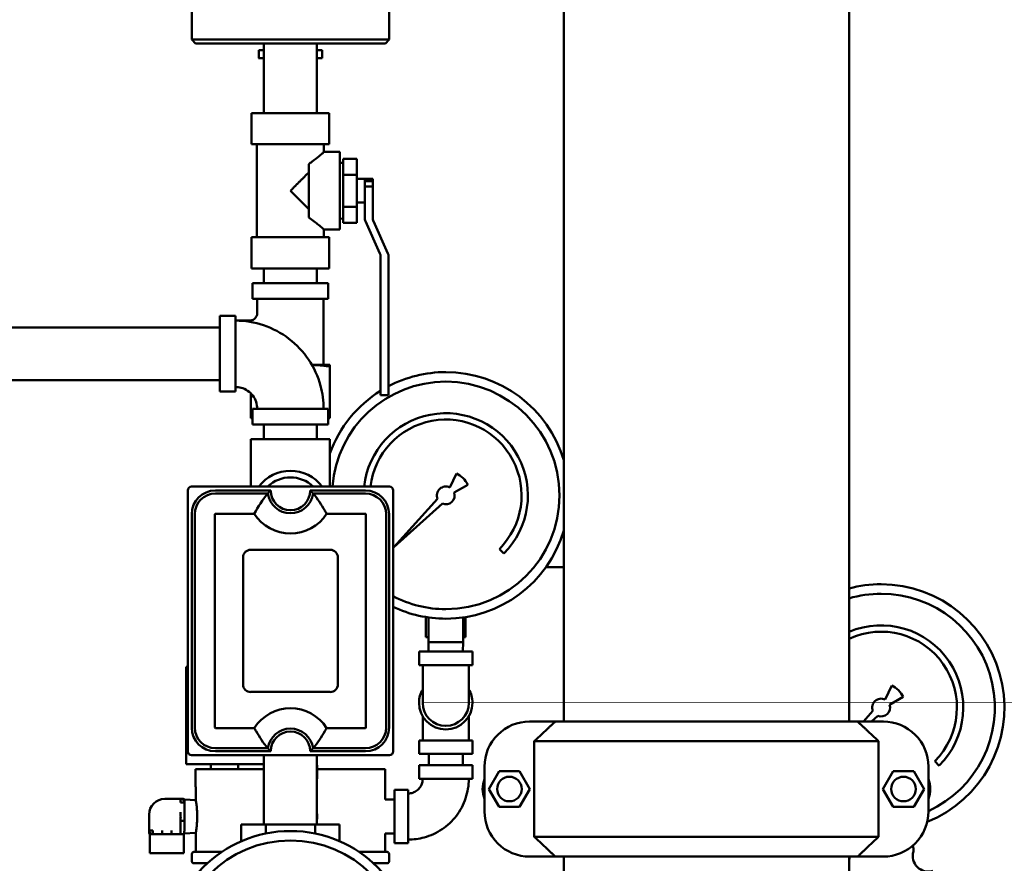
# Model space of a CAD drawing. Header units: inches. Extents: x 1 to 203, y 4 to 128.
# Tile 26 of 47: x 98 to 113, y 65 to 78. Entities that reach past the tile are written whole.
import ezdxf

# ---------------------------------------------------------------- set-up
doc = ezdxf.new("R2010")
doc.units = ezdxf.units.IN
doc.header["$LTSCALE"] = 6
doc.header["$MEASUREMENT"] = 0
doc.layers.add('Visible (ANSI)', color=7, linetype='Continuous', lineweight=50)

msp = doc.modelspace()

# ---------------------------------------------------------------- linework, layer by layer
at = {"layer": 'Visible (ANSI)'}
for p, q in [((106.301, 98.036), (106.301, 66.79)), ((110.801, 94.752), (110.801, 66.79)), ((100.43, 78.415), (100.43, 77.541)), ((103.545, 78.415), (103.545, 77.541)), ((103.545, 77.541), (100.43, 77.541)), ((100.49, 77.481), (100.43, 77.541)), ((103.485, 77.481), (103.545, 77.541)), ((100.49, 77.481), (103.485, 77.481)), ((101.487, 77.247), (101.487, 77.376)), ((101.487, 77.376), (101.569, 77.376)), ((101.569, 76.384), (101.569, 77.481)), ((102.406, 76.384), (102.406, 77.481)), ((102.406, 77.376), (102.488, 77.376)), ((102.488, 77.376), (102.488, 77.247)), ((101.486, 77.247), (101.487, 77.247)), ((101.569, 77.247), (101.487, 77.247)), ((102.488, 77.247), (102.406, 77.247)), ((102.488, 77.247), (102.49, 77.247)), ((101.376, 75.892), (101.376, 76.384)), ((102.599, 76.384), (101.376, 76.384)), ((102.599, 76.384), (102.599, 75.892)), ((101.376, 75.892), (102.599, 75.892)), ((101.458, 74.425), (101.458, 75.892)), ((102.517, 75.892), (102.517, 75.77)), ((102.517, 75.77), (102.769, 75.77)), ((102.769, 74.547), (102.769, 75.77)), ((102.817, 75.662), (102.817, 75.569)), ((102.817, 75.662), (103.036, 75.662)), ((103.036, 75.662), (103.036, 75.41)), ((102.277, 75.579), (102.277, 74.738)), ((102.817, 75.6), (102.769, 75.598)), ((102.817, 75.503), (102.817, 75.569)), ((102.817, 75.503), (102.817, 75.41)), ((103.036, 75.41), (102.817, 75.41)), ((102.817, 75.41), (102.817, 75.225)), ((103.036, 75.41), (103.036, 74.907)), ((103.161, 75.345), (103.036, 75.345)), ((103.161, 75.345), (103.286, 75.345)), ((103.161, 75.345), (103.161, 75.31)), ((103.286, 75.31), (103.286, 75.345)), ((102.817, 75.092), (102.817, 75.225)), ((103.286, 75.31), (103.161, 75.31)), ((103.161, 75.226), (103.161, 75.31)), ((103.161, 75.226), (103.286, 75.226)), ((103.161, 75.159), (103.161, 75.226)), ((103.286, 75.31), (103.286, 75.226)), ((103.286, 75.226), (103.286, 74.729)), ((102.817, 75.092), (102.817, 74.907)), ((103.161, 74.729), (103.161, 75.159)), ((103.036, 74.907), (102.817, 74.907)), ((102.817, 74.907), (102.817, 74.814)), ((103.161, 74.972), (103.036, 74.972)), ((103.036, 74.907), (103.036, 74.655)), ((102.769, 74.719), (102.817, 74.717)), ((102.817, 74.748), (102.817, 74.814)), ((102.817, 74.748), (102.817, 74.655)), ((103.036, 74.655), (102.817, 74.655)), ((103.4, 74.171), (103.171, 74.68)), ((103.296, 74.68), (103.524, 74.171)), ((101.376, 73.933), (101.376, 74.425)), ((102.599, 74.425), (101.376, 74.425)), ((102.769, 74.547), (102.517, 74.547)), ((102.517, 74.547), (102.517, 74.425)), ((102.599, 74.425), (102.599, 73.933)), ((103.41, 72.055), (103.41, 74.122)), ((103.535, 74.122), (103.535, 72.055)), ((101.376, 73.933), (102.599, 73.933)), ((101.569, 73.703), (101.569, 73.933)), ((102.406, 73.703), (102.406, 73.933)), ((101.391, 73.703), (102.584, 73.703)), ((101.391, 73.455), (101.391, 73.703)), ((102.584, 73.455), (102.584, 73.703)), ((102.584, 73.455), (101.391, 73.455)), ((101.465, 73.235), (101.465, 73.455)), ((102.511, 72.413), (102.511, 73.455)), ((100.872, 72.587), (100.872, 73.184)), ((101.12, 73.184), (100.872, 73.184)), ((101.12, 73.184), (101.12, 72.587)), ((101.34, 73.11), (101.12, 73.11)), ((100.872, 73.004), (96.872, 73.004)), ((100.872, 71.991), (100.872, 72.587)), ((101.12, 72.587), (101.12, 71.991)), ((102.611, 72.413), (102.326, 72.413)), ((102.611, 72.413), (102.611, 72.387)), ((102.611, 71.598), (102.611, 72.387)), ((100.872, 72.17), (96.872, 72.17)), ((101.12, 71.991), (100.872, 71.991)), ((101.365, 71.598), (101.365, 71.961)), ((103.41, 72.055), (103.41, 71.97)), ((103.41, 71.97), (103.41, 71.935)), ((103.535, 71.935), (103.41, 71.935)), ((103.535, 71.97), (103.535, 72.055)), ((103.535, 71.935), (103.535, 71.97)), ((101.988, 71.719), (101.391, 71.719)), ((101.391, 71.471), (101.391, 71.719)), ((102.584, 71.719), (101.988, 71.719)), ((102.584, 71.471), (102.584, 71.719)), ((101.365, 71.572), (101.365, 71.598)), ((101.365, 71.572), (101.391, 71.572)), ((101.391, 71.471), (101.988, 71.471)), ((101.569, 71.471), (101.569, 71.242)), ((101.988, 71.471), (102.584, 71.471)), ((102.406, 71.471), (102.406, 71.242)), ((102.584, 71.572), (102.611, 71.572)), ((102.611, 71.598), (102.611, 71.572)), ((101.365, 71.242), (101.988, 71.242)), ((101.365, 71.242), (101.365, 70.494)), ((101.988, 71.242), (102.611, 71.242)), ((102.611, 71.242), (102.611, 70.494)), ((104.502, 70.479), (104.606, 70.701)), ((100.368, 66.318), (100.368, 70.434)), ((103.548, 70.494), (100.428, 70.494)), ((100.804, 70.432), (101.676, 70.432)), ((100.804, 70.384), (101.632, 70.384)), ((102.299, 70.432), (103.171, 70.432)), ((102.343, 70.384), (103.171, 70.384)), ((103.607, 66.318), (103.607, 70.434)), ((104.785, 70.522), (104.57, 70.398)), ((103.621, 69.538), (104.309, 70.301)), ((104.385, 70.225), (103.621, 69.538)), ((101.417, 70.065), (100.804, 70.065)), ((103.171, 70.065), (102.558, 70.065)), ((100.43, 66.694), (100.43, 70.058)), ((100.478, 66.694), (100.478, 70.058)), ((100.797, 70.058), (100.797, 66.694)), ((103.178, 66.694), (103.178, 70.058)), ((103.498, 70.058), (103.498, 66.694)), ((103.545, 70.058), (103.545, 66.694)), ((106.292, 69.771), (106.301, 69.771)), ((101.36, 69.497), (102.616, 69.497)), ((105.354, 69.438), (105.284, 69.509)), ((101.24, 67.374), (101.24, 69.378)), ((102.735, 69.378), (102.735, 67.374)), ((106.018, 69.223), (106.301, 69.223)), ((104.126, 68.121), (104.126, 68.436)), ((104.164, 68.042), (104.164, 68.43)), ((104.712, 68.042), (104.712, 68.43)), ((104.749, 68.121), (104.749, 68.436)), ((104.126, 68.121), (104.164, 68.121)), ((104.438, 68.042), (104.164, 68.042)), ((104.168, 67.893), (104.164, 68.042)), ((104.712, 68.042), (104.438, 68.042)), ((104.707, 67.893), (104.712, 68.042)), ((104.712, 68.121), (104.749, 68.121)), ((104.017, 67.893), (104.858, 67.893)), ((104.017, 67.678), (104.017, 67.893)), ((104.858, 67.678), (104.858, 67.893)), ((100.368, 67.654), (100.344, 67.654)), ((100.344, 66.119), (100.344, 67.654)), ((104.858, 67.678), (104.017, 67.678)), ((111.371, 67.134), (111.474, 67.356)), ((102.616, 67.255), (101.36, 67.255)), ((111.654, 67.177), (111.439, 67.053)), ((111.027, 66.79), (111.178, 66.957)), ((104.074, 66.492), (104.074, 66.874)), ((104.802, 66.492), (104.802, 66.874)), ((111.254, 66.881), (111.153, 66.79)), ((100.804, 66.687), (101.417, 66.687)), ((102.558, 66.687), (103.171, 66.687)), ((106.167, 66.79), (105.76, 66.79)), ((106.167, 66.79), (110.935, 66.79)), ((111.342, 66.79), (110.935, 66.79)), ((104.438, 66.492), (104.017, 66.492)), ((104.017, 66.278), (104.017, 66.492)), ((104.858, 66.492), (104.438, 66.492)), ((104.858, 66.278), (104.858, 66.492)), ((101.632, 66.368), (100.804, 66.368)), ((103.171, 66.368), (102.343, 66.368)), ((105.834, 64.972), (105.834, 66.477)), ((111.268, 66.477), (105.834, 66.477)), ((111.268, 66.477), (111.268, 64.972)), ((100.428, 66.258), (103.548, 66.258)), ((101.676, 66.32), (100.804, 66.32)), ((101.569, 65.167), (101.569, 66.258)), ((103.171, 66.32), (102.299, 66.32)), ((102.406, 65.167), (102.406, 66.258)), ((104.017, 66.278), (104.438, 66.278)), ((104.169, 66.278), (104.169, 66.099)), ((104.438, 66.278), (104.858, 66.278)), ((104.707, 66.278), (104.707, 66.099)), ((100.344, 66.119), (101.569, 66.119)), ((101.567, 66.039), (100.492, 66.039)), ((100.492, 66.039), (100.492, 65.76)), ((100.733, 66.119), (100.733, 66.039)), ((101.162, 66.119), (101.162, 66.039)), ((101.569, 66.099), (101.567, 66.099)), ((101.567, 66.099), (101.567, 65.884)), ((102.408, 66.099), (102.406, 66.099)), ((102.408, 66.099), (102.408, 65.884)), ((103.482, 66.039), (102.408, 66.039)), ((103.482, 66.039), (103.482, 65.76)), ((104.438, 66.099), (104.017, 66.099)), ((104.017, 66.099), (104.017, 65.884)), ((104.858, 66.099), (104.438, 66.099)), ((104.858, 66.099), (104.858, 65.884)), ((105.05, 65.37), (105.05, 66.08)), ((112.052, 65.37), (112.052, 66.08)), ((112.223, 66.093), (112.152, 66.164)), ((101.567, 65.884), (101.569, 65.884)), ((102.406, 65.884), (102.408, 65.884)), ((104.017, 65.884), (104.438, 65.884)), ((104.438, 65.884), (104.858, 65.884)), ((105.279, 66.006), (105.117, 65.725)), ((105.604, 66.006), (105.279, 66.006)), ((105.767, 65.725), (105.604, 66.006)), ((111.335, 65.725), (111.497, 66.006)), ((111.497, 66.006), (111.822, 66.006)), ((111.822, 66.006), (111.985, 65.725)), ((100.493, 65.73), (100.493, 65.76)), ((100.493, 65.56), (100.493, 65.73)), ((103.483, 65.73), (103.483, 65.76)), ((103.483, 65.561), (103.483, 65.73)), ((103.631, 64.871), (103.631, 65.712)), ((103.845, 65.712), (103.631, 65.712)), ((103.845, 65.712), (103.845, 65.291)), ((105.117, 65.725), (105.279, 65.443)), ((105.604, 65.443), (105.767, 65.725)), ((111.497, 65.443), (111.335, 65.725)), ((111.985, 65.725), (111.822, 65.443)), ((100.006, 65.57), (100.255, 65.57)), ((100.255, 65.511), (100.255, 65.57)), ((100.255, 65.57), (100.28, 65.57)), ((100.315, 65.559), (100.315, 65.511)), ((100.494, 65.551), (100.315, 65.559)), ((103.631, 65.561), (103.483, 65.561)), ((100.315, 65.511), (100.255, 65.511)), ((100.315, 65.511), (100.315, 65.358)), ((105.279, 65.443), (105.604, 65.443)), ((111.822, 65.443), (111.497, 65.443)), ((99.757, 65.072), (99.757, 65.321)), ((100.315, 65.358), (100.315, 65.225)), ((103.845, 65.291), (103.845, 64.871)), ((100.315, 65.225), (100.255, 65.225)), ((100.255, 65.072), (100.255, 65.225)), ((100.315, 65.225), (100.255, 65.225)), ((100.315, 65.225), (100.315, 65.072)), ((101.212, 65.167), (101.6, 65.167)), ((101.212, 65.167), (101.212, 64.901)), ((101.6, 65.167), (102.376, 65.167)), ((101.6, 65.167), (101.6, 65.023)), ((102.376, 65.167), (102.763, 65.167)), ((102.376, 65.167), (102.376, 65.023)), ((102.763, 65.167), (102.763, 64.901)), ((99.757, 65.072), (99.817, 65.072)), ((99.757, 65.046), (99.757, 65.072)), ((99.817, 65.012), (99.767, 65.012)), ((99.767, 64.713), (99.767, 65.012)), ((99.817, 65.072), (99.817, 65.012)), ((99.964, 65.012), (99.817, 65.012)), ((99.964, 65.012), (99.964, 65.072)), ((100.109, 65.012), (99.964, 65.012)), ((100.109, 65.072), (100.109, 65.012)), ((100.255, 65.012), (100.109, 65.012)), ((100.255, 65.012), (100.255, 65.072)), ((100.305, 65.012), (100.255, 65.012)), ((100.305, 64.713), (100.305, 65.012)), ((100.494, 65.032), (100.311, 65.024)), ((100.493, 64.733), (100.493, 65.023)), ((103.631, 65.022), (103.483, 65.022)), ((103.483, 64.733), (103.483, 65.022)), ((105.834, 64.972), (111.268, 64.972)), ((103.845, 64.871), (103.631, 64.871)), ((100.305, 64.713), (99.767, 64.713)), ((100.433, 64.584), (100.433, 64.703)), ((100.906, 64.733), (100.463, 64.733)), ((103.513, 64.733), (103.07, 64.733)), ((103.543, 64.584), (103.543, 64.703)), ((105.76, 64.66), (106.167, 64.66)), ((110.935, 64.66), (106.167, 64.66)), ((106.301, 64.66), (106.301, 64.147)), ((106.301, 64.66), (106.301, 64.147)), ((110.801, 64.66), (110.801, 64.147)), ((110.801, 64.66), (110.801, 64.147)), ((110.935, 64.66), (111.342, 64.66)), ((100.677, 64.554), (100.463, 64.554)), ((103.513, 64.554), (103.298, 64.554))]:
    msp.add_line(p, q, dxfattribs=at)
for centre, radius, start, end in [((103.281, 74.729), 0.12, 180, 192.0651), ((103.405, 74.729), 0.12, 180, 192.0651), ((103.281, 74.729), 0.12, 192.0651, 204.1301), ((103.405, 74.729), 0.12, 192.0651, 204.1301), ((103.291, 74.122), 0.12, 12.0651, 24.1301), ((103.291, 74.122), 0.12, 0, 12.0651), ((103.415, 74.122), 0.12, 12.0651, 24.1301), ((103.415, 74.122), 0.12, 0, 12.0651), ((104.438, 70.355), 1.944, 90, 117.6881), ((104.438, 70.355), 1.944, 16.5412, 90), ((104.438, 70.355), 1.794, 90, 175.5392), ((104.438, 70.355), 1.794, 270, 90), ((104.438, 70.355), 1.944, 121.9218, 160.0688), ((104.438, 70.355), 1.296, 315, 173.8177), ((104.438, 70.355), 1.196, 315, 173.3002), ((101.988, 70.12), 0.623, 36.8699, 143.1301), ((104.449, 70.366), 0.37, 25, 65), ((101.988, 70.12), 0.519, 46.064, 133.936), ((100.428, 70.434), 0.0598, 90, 180), ((100.804, 70.058), 0.374, 90, 180), ((100.804, 70.058), 0.326, 90, 180), ((101.988, 70.432), 0.359, 187.5771, 352.4229), ((101.988, 70.432), 0.311, 180, 0), ((103.171, 70.058), 0.374, 0, 90), ((103.171, 70.058), 0.326, 0, 90), ((103.548, 70.434), 0.0598, 0, 90), ((104.438, 70.355), 0.14, 62.7596, 202.3386), ((104.438, 70.355), 0.14, 247.6614, 18.2762), ((100.804, 70.058), 0.00683, 90, 180), ((101.988, 70.432), 0.678, 212.7433, 327.2567), ((103.171, 70.058), 0.00683, 0, 90), ((104.438, 70.355), 1.944, 270, 343.4588), ((101.36, 69.378), 0.12, 90, 180), ((102.616, 69.378), 0.12, 0, 90), ((111.307, 67.01), 1.944, 90, 105.0853), ((111.307, 67.01), 1.944, 291.945, 90), ((104.438, 70.355), 1.794, 242.4263, 270), ((111.307, 67.01), 1.794, 90, 106.3763), ((111.307, 67.01), 1.794, 294.5429, 90), ((104.438, 70.355), 1.944, 244.7048, 270), ((111.307, 67.01), 1.296, 315, 112.9784), ((111.307, 67.01), 1.196, 315, 115.0189), ((101.36, 67.374), 0.12, 180, 270), ((102.616, 67.374), 0.12, 270, 0), ((104.438, 67.085), 0.421, 149.8746, 180), ((104.438, 67.085), 0.421, 0, 30.1254), ((111.318, 67.021), 0.37, 25, 65), ((111.307, 67.01), 0.14, 62.7596, 202.3386), ((101.988, 66.32), 0.678, 32.7433, 147.2567), ((104.438, 67.085), 0.421, 180, 0), ((104.438, 67.085), 0.364, 180, 0), ((111.307, 67.01), 0.14, 247.6614, 18.2762), ((100.804, 66.694), 0.374, 180, 270), ((100.804, 66.694), 0.326, 180, 270), ((100.804, 66.694), 0.00683, 180, 270), ((101.988, 66.32), 0.359, 7.577, 172.4229), ((103.171, 66.694), 0.00683, 270, 0), ((103.171, 66.694), 0.374, 270, 0), ((103.171, 66.694), 0.326, 270, 0), ((105.76, 66.08), 0.71, 90, 135), ((111.342, 66.08), 0.71, 45, 90), ((101.988, 66.32), 0.311, 0, 180), ((105.76, 66.08), 0.71, 135, 180), ((111.342, 66.08), 0.71, 0, 45), ((100.428, 66.318), 0.0598, 180, 270), ((103.548, 66.318), 0.0598, 270, 0), ((105.442, 65.725), 0.422, 158.2683, 180), ((105.442, 65.725), 0.194, 0, 180), ((111.66, 65.725), 0.194, 0, 180), ((111.66, 65.725), 0.422, 0, 21.7317), ((105.442, 65.725), 0.422, 180, 201.7317), ((105.442, 65.725), 0.194, 180, 0), ((111.66, 65.725), 0.194, 180, 0), ((111.66, 65.725), 0.422, 338.2683, 0), ((100.006, 65.321), 0.249, 90, 180), ((100.255, 65.511), 0.0598, 0, 90), ((101.988, 65.291), 0.421, 174.4196, 180), ((101.988, 65.291), 0.421, 180, 185.5804), ((101.988, 65.291), 0.421, 0, 5.5804), ((101.988, 65.291), 0.421, 354.4196, 0), ((105.76, 65.37), 0.71, 180, 225), ((111.342, 65.37), 0.71, 315, 0), ((99.817, 65.072), 0.0598, 180, 270), ((101.988, 63.119), 1.944, 90, 270), ((101.988, 63.119), 1.944, 270, 90), ((101.988, 63.119), 1.794, 90, 270), ((101.988, 63.119), 1.794, 270, 90), ((105.76, 65.37), 0.71, 225, 270), ((111.342, 65.37), 0.71, 270, 315), ((111.7, 64.775), 0.12, 343.7177, 28.057), ((100.463, 64.703), 0.0299, 90, 180), ((103.513, 64.703), 0.0299, 0, 90), ((110.56, 64.672), 0.249, 345.4966, 357.1365), ((112.054, 64.672), 0.249, 163.7177, 286.2823), ((100.463, 64.584), 0.0299, 180, 270), ((103.513, 64.584), 0.0299, 270, 0)]:
    msp.add_arc(centre, radius, start, end, dxfattribs=at)
for points, knots in [([(102.517, 75.77), (102.517, 75.77), (102.51, 75.764), (102.484, 75.742), (102.465, 75.725), (102.41, 75.68), (102.37, 75.647), (102.309, 75.602), (102.293, 75.591), (102.277, 75.579)], [0, 0, 0, 0, 0.00000869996, 0.00000869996, 0.00001733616, 0.00001733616, 0.00002942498, 0.00002942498, 0.00003342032, 0.00003342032, 0.00003342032, 0.00003342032]), ([(102.277, 75.448), (102.254, 75.425), (102.22, 75.391), (102.172, 75.343), (102.136, 75.306), (102.099, 75.27), (102.062, 75.233), (102.032, 75.203), (102.008, 75.178), (101.995, 75.166), (101.988, 75.159)], [0, 0, 0, 0, 0.249229, 0.374466, 0.499921, 0.625421, 0.750758, 0.875699, 0.925513, 1, 1, 1, 1]), ([(101.988, 75.159), (102.013, 75.134), (102.05, 75.097), (102.099, 75.047), (102.136, 75.011), (102.172, 74.974), (102.22, 74.926), (102.254, 74.892), (102.277, 74.869)], [0, 0, 0, 0, 0.249178, 0.374531, 0.500047, 0.625517, 0.750766, 1, 1, 1, 1]), ([(102.277, 74.738), (102.338, 74.696), (102.391, 74.653), (102.459, 74.597), (102.481, 74.579), (102.51, 74.554), (102.517, 74.547), (102.517, 74.547)], [0, 0, 0, 0, 0.00001488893, 0.00001488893, 0.0000242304, 0.0000242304, 0.00003329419, 0.00003329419, 0.00003329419, 0.00003329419]), ([(101.34, 73.11), (101.353, 73.11), (101.367, 73.113), (101.393, 73.121), (101.405, 73.128), (101.426, 73.144), (101.436, 73.154), (101.451, 73.177), (101.457, 73.189), (101.463, 73.213), (101.465, 73.224), (101.465, 73.235)], [0, 0, 0, 0, 0.102496, 0.102496, 0.2053708, 0.2053708, 0.3082335, 0.3082335, 0.4110972, 0.4110972, 0.4949922, 0.4949922, 0.4949922, 0.4949922]), ([(101.465, 73.235), (101.465, 73.235), (101.465, 73.235), (101.465, 73.235), (101.465, 73.235)], [0.50000008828, 0.50000008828, 0.50000008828, 0.50000008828, 0.50001573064, 0.50004669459, 0.50004669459, 0.50004669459, 0.50004669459]), ([(101.12, 73.11), (101.27, 73.11), (101.422, 73.085), (101.708, 72.989), (101.844, 72.916), (102.084, 72.733), (102.19, 72.621), (102.358, 72.371), (102.423, 72.23), (102.494, 71.966), (102.511, 71.842), (102.511, 71.719)], [0, 0, 0, 0, 1.145434, 1.145434, 2.294313, 2.294313, 3.443068, 3.443068, 4.591816, 4.591816, 5.528097, 5.528097, 5.528097, 5.528097]), ([(101.34, 73.11), (101.34, 73.11), (101.34, 73.11), (101.34, 73.11), (101.34, 73.11)], [0.49995330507, 0.49995330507, 0.49995330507, 0.49995330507, 0.49998426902, 0.49999991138, 0.49999991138, 0.49999991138, 0.49999991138]), ([(101.465, 71.719), (101.465, 71.756), (101.458, 71.794), (101.434, 71.865), (101.416, 71.899), (101.371, 71.958), (101.343, 71.984), (101.281, 72.026), (101.246, 72.042), (101.181, 72.06), (101.15, 72.064), (101.12, 72.064)], [0, 0, 0, 0, 0.283883, 0.283883, 0.568635, 0.568635, 0.853355, 0.853355, 1.138073, 1.138073, 1.370145, 1.370145, 1.370145, 1.370145]), ([(102.343, 70.384), (102.418, 70.299), (102.477, 70.208), (102.54, 70.098), (102.549, 70.082), (102.558, 70.065)], [0, 0, 0, 0, 0.00002492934, 0.00002492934, 0.0000293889, 0.0000293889, 0.0000293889, 0.0000293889]), ([(101.632, 66.368), (101.558, 66.453), (101.499, 66.545), (101.436, 66.654), (101.426, 66.671), (101.417, 66.687)], [0, 0, 0, 0, 0.00002492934, 0.00002492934, 0.0000293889, 0.0000293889, 0.0000293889, 0.0000293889]), ([(102.343, 66.368), (102.418, 66.453), (102.477, 66.545), (102.54, 66.654), (102.549, 66.671), (102.558, 66.687)], [0.00000000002, 0.00000000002, 0.00000000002, 0.00000000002, 0.00002492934, 0.00002492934, 0.00002938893, 0.00002938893, 0.00002938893, 0.00002938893]), ([(104.802, 65.884), (104.802, 65.781), (104.784, 65.676), (104.718, 65.48), (104.668, 65.386), (104.542, 65.221), (104.465, 65.148), (104.293, 65.033), (104.196, 64.988), (104.015, 64.939), (103.929, 64.928), (103.845, 64.928)], [0, 0, 0, 0, 0.787686, 0.787686, 1.577746, 1.577746, 2.367721, 2.367721, 3.15769, 3.15769, 3.801557, 3.801557, 3.801557, 3.801557]), ([(103.845, 65.655), (103.87, 65.655), (103.895, 65.659), (103.942, 65.675), (103.964, 65.687), (104.004, 65.717), (104.021, 65.736), (104.049, 65.777), (104.059, 65.8), (104.071, 65.844), (104.074, 65.864), (104.074, 65.884)], [0, 0, 0, 0, 0.1887026, 0.1887026, 0.3779884, 0.3779884, 0.5672532, 0.5672532, 0.7565167, 0.7565167, 0.9107898, 0.9107898, 0.9107898, 0.9107898]), ([(100.28, 65.57), (100.283, 65.57), (100.286, 65.57), (100.292, 65.569), (100.295, 65.569), (100.304, 65.566), (100.31, 65.563), (100.315, 65.559)], [0, 0, 0, 0, 0.0235653, 0.0235653, 0.04657897, 0.04657897, 0.09538924, 0.09538924, 0.09538924, 0.09538924]), ([(100.493, 65.56), (100.493, 65.56), (100.493, 65.557), (100.495, 65.545), (100.499, 65.521), (100.504, 65.489), (100.509, 65.449), (100.513, 65.402), (100.516, 65.35), (100.517, 65.295), (100.516, 65.239), (100.514, 65.187), (100.509, 65.139), (100.505, 65.098), (100.5, 65.065), (100.496, 65.041), (100.493, 65.026), (100.493, 65.023), (100.493, 65.023)], [1.2500159, 1.2500159, 1.2500159, 1.2500159, 1.2757129, 1.3068073, 1.3379013, 1.3691194, 1.4005824, 1.4325023, 1.4651489, 1.4979353, 1.530754, 1.5635423, 1.5956966, 1.6272356, 1.6583678, 1.6892711, 1.7202327, 1.7499946, 1.7499946, 1.7499946, 1.7499946]), ([(100.255, 65.225), (100.255, 65.245), (100.256, 65.265), (100.256, 65.309), (100.255, 65.334), (100.255, 65.358)], [0, 0, 0, 0, 0.000003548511, 0.000003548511, 0.00000792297, 0.00000792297, 0.00000792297, 0.00000792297]), ([(99.767, 65.012), (99.764, 65.018), (99.761, 65.023), (99.758, 65.032), (99.758, 65.035), (99.757, 65.04), (99.757, 65.043), (99.757, 65.045)], [0, 0, 0, 0, 0.04792329, 0.04792329, 0.06813466, 0.06813466, 0.08871688, 0.08871688, 0.08871688, 0.08871688]), ([(100.315, 65.072), (100.315, 65.056), (100.311, 65.043), (100.31, 65.027), (100.311, 65.023), (100.311, 65.024), (100.31, 65.029), (100.31, 65.037)], [0, 0, 0, 0, 0.00000499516, 0.00000499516, 0.0000100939, 0.0000100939, 0.00001466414, 0.00001466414, 0.00001466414, 0.00001466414])]:
    msp.add_open_spline(points, degree=3, knots=knots, dxfattribs=at)
for points, weights in [([(102.611, 72.387), (102.458, 72.41), (102.326, 72.412)], [1.29948452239, 1.39073896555, 1.39914673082]), ([(101.365, 71.598), (101.378, 71.595), (101.391, 71.594)], [1.29948452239, 1.30698581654, 1.31392730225]), ([(102.584, 71.594), (102.597, 71.595), (102.611, 71.598)], [1.31392730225, 1.30698581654, 1.29948452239]), ([(105.834, 66.477), (106.01, 66.643), (106.167, 66.79)], [1, 1.00188195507, 1]), ([(110.935, 66.79), (111.092, 66.643), (111.268, 66.477)], [1, 1.00188195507, 1]), ([(106.167, 64.66), (106.01, 64.806), (105.834, 64.972)], [1, 1.00188195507, 1]), ([(111.268, 64.972), (111.092, 64.806), (110.935, 64.66)], [1, 1.00188195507, 1])]:
    msp.add_rational_spline(points, weights, degree=2, dxfattribs=at)
for points, degree in [([(101.417, 70.065), (101.477, 70.175), (101.544, 70.284), (101.632, 70.384)], 3), ([(101.676, 70.432), (101.654, 70.41), (101.632, 70.384)], 2), ([(102.299, 70.432), (102.321, 70.41), (102.343, 70.384)], 2), ([(101.632, 66.368), (101.654, 66.343), (101.676, 66.32)], 2), ([(102.299, 66.32), (102.321, 66.343), (102.343, 66.368)], 2)]:
    msp.add_open_spline(points, degree=degree, dxfattribs=at)
for points, weights in [([(104.074, 67.678), (104.074, 67.433), (104.074, 67.259), (104.074, 67.085), (104.074, 67.085)], [0.932575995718, 0.892190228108, 1, 0.892190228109, 0.932575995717]), ([(104.802, 67.678), (104.802, 67.433), (104.802, 67.259), (104.802, 67.085), (104.802, 67.085)], [0.699431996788, 0.669142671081, 0.75, 0.669142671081, 0.699431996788])]:
    msp.add_rational_spline(points, weights, degree=2, knots=[0.1563495, 0.1563495, 0.1563495, 0.5, 0.5, 0.8436505, 0.8436505, 0.8436505], dxfattribs=at)

doc.saveas('drawing.dxf')
